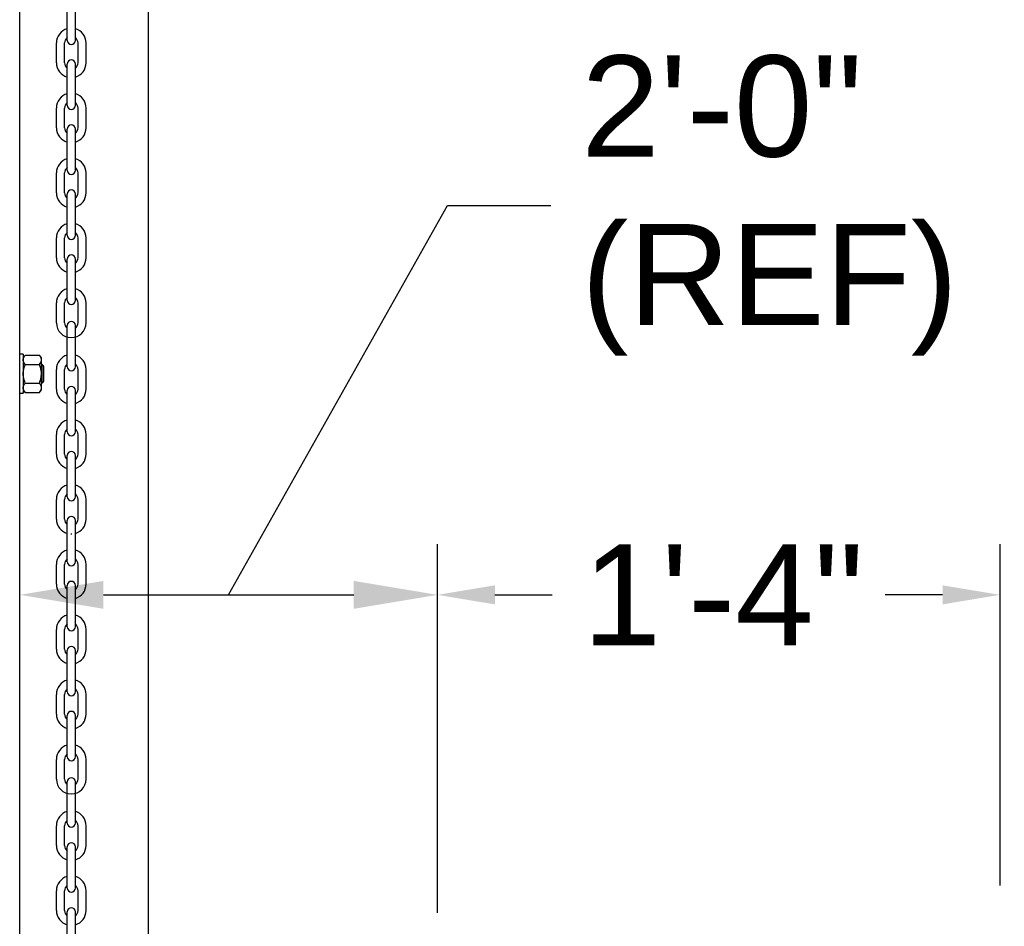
# Model space of a CAD drawing. Header units: inches. Extents: x 170 to 312, y 215 to 248.
# Tile 37 of 135: x 181.282 to 182.195, y 242.424 to 243.264. Entities that reach past the tile are written whole.
import ezdxf
from ezdxf import colors
from ezdxf.entities.mleader import LeaderData, LeaderLine
from ezdxf.math import Vec2, Vec3

# ---------------------------------------------------------------- set-up
doc = ezdxf.new("R2010")
doc.units = ezdxf.units.IN
doc.header["$LTSCALE"] = 0.25
doc.header["$MEASUREMENT"] = 0
doc.layers.add('ANNOTATIONS', color=1, linetype='Continuous')
doc.layers.add('MOTOR RH', color=7, linetype='Continuous')
doc.styles.add('ARIAL', font='arial.ttf', dxfattribs={"height": 0.09375})
doc.styles.add('ROMANS', font='Romans', dxfattribs={"height": 0.09375})
doc.styles.get("Standard").update_dxf_attribs({"font": 'romans.shx'})
doc.dimstyles.get("Standard").update_dxf_attribs({"dimscale": 60, "dimtxt": 0.0833, "dimasz": 0.0833, "dimexe": 0.0833, "dimexo": 0.04, "dimgap": 0.09, "dimtad": 0, "dimtih": 1, "dimtoh": 1, "dimdec": 4, "dimzin": 1, "dimdsep": 46, "dimlunit": 4, "dimtxsty": 'Standard', "dimcen": 0.09, "dimclrt": 150, "dimadec": 4, "dimazin": 2, "dimtfac": 1, "dimtdec": 0, "dimtofl": 0, "dimtmove": 0, "dimatfit": 3, "dimfxl": 1, "dimtolj": 1, "dimtzin": 0, "dimlwd": -1, "dimlwe": -1, "dimarcsym": 1})

msp = doc.modelspace()

# ---------------------------------------------------------------- linework, layer by layer
at = {"layer": 'ANNOTATIONS'}
for p, q in [((181.66931, 242.43625), (181.66931, 242.77806)), ((182.19079, 242.46136), (182.19079, 242.77806)), ((181.3596, 242.73092), (181.59164, 242.73092)), ((181.72245, 242.73092), (181.77559, 242.73092)), ((182.13735, 242.73092), (182.08421, 242.73092))]:
    msp.add_line(p, q, dxfattribs=at)
for points in [[(181.3596, 242.71798), (181.3596, 242.74387), (181.28194, 242.73092)], [(181.59164, 242.71798), (181.59164, 242.74387), (181.66931, 242.73092)], [(181.72245, 242.73978), (181.72245, 242.72207), (181.66931, 242.73092)], [(182.13735, 242.73978), (182.13735, 242.72207), (182.19049, 242.73092)]]:
    msp.add_solid(points, dxfattribs=at)
at = {"layer": 'MOTOR RH'}
for p, q in [((181.28194, 240.37188), (181.28194, 244.29919)), ((181.4013, 240.10529), (181.4013, 244.3)), ((181.32601, 243.24499), (181.32601, 243.28327)), ((181.33352, 243.24499), (181.33352, 243.28327)), ((181.31603, 243.2242), (181.31603, 243.24252)), ((181.32354, 243.2242), (181.32354, 243.24252)), ((181.33599, 243.2242), (181.33599, 243.24252)), ((181.3435, 243.2242), (181.3435, 243.24252)), ((181.32601, 243.18474), (181.32601, 243.22301)), ((181.33352, 243.18474), (181.33352, 243.22301)), ((181.31603, 243.16395), (181.31603, 243.18226)), ((181.32354, 243.16395), (181.32354, 243.18226)), ((181.33599, 243.16395), (181.33599, 243.18226)), ((181.3435, 243.16395), (181.3435, 243.18226)), ((181.32601, 243.12448), (181.32601, 243.16276)), ((181.33352, 243.12448), (181.33352, 243.16276)), ((181.31603, 243.1037), (181.31603, 243.12201)), ((181.32354, 243.1037), (181.32354, 243.12201)), ((181.33599, 243.1037), (181.33599, 243.12201)), ((181.3435, 243.1037), (181.3435, 243.12201)), ((181.32601, 243.06423), (181.32601, 243.10251)), ((181.33352, 243.06423), (181.33352, 243.10251)), ((181.31603, 243.04344), (181.31603, 243.06176)), ((181.32354, 243.04344), (181.32354, 243.06176)), ((181.33599, 243.04344), (181.33599, 243.06176)), ((181.3435, 243.04344), (181.3435, 243.06176)), ((181.32601, 243.00397), (181.32601, 243.04225)), ((181.33352, 243.00397), (181.33352, 243.04225)), ((181.31603, 242.98319), (181.31603, 243.0015)), ((181.32354, 242.98319), (181.32354, 243.0015)), ((181.33599, 242.98319), (181.33599, 243.0015)), ((181.3435, 242.98319), (181.3435, 243.0015)), ((181.32601, 242.94244), (181.32601, 242.98071)), ((181.33352, 242.94244), (181.33352, 242.98071)), ((181.28518, 242.95397), (181.28518, 242.91776)), ((181.2871, 242.95309), (181.30017, 242.95309)), ((181.2871, 242.94448), (181.30017, 242.94448)), ((181.30209, 242.92095), (181.30209, 242.95079)), ((181.30271, 242.92734), (181.30271, 242.94439)), ((181.30428, 242.9289), (181.30428, 242.94283)), ((181.31603, 242.92165), (181.31603, 242.93996)), ((181.32354, 242.92165), (181.32354, 242.93996)), ((181.33599, 242.92165), (181.33599, 242.93996)), ((181.3435, 242.92165), (181.3435, 242.93996)), ((181.2871, 242.92725), (181.30017, 242.92725)), ((181.2871, 242.91864), (181.30017, 242.91864)), ((181.32601, 242.88218), (181.32601, 242.92046)), ((181.33352, 242.88218), (181.33352, 242.92046)), ((181.31603, 242.8614), (181.31603, 242.87971)), ((181.32354, 242.8614), (181.32354, 242.87971)), ((181.33599, 242.8614), (181.33599, 242.87971)), ((181.3435, 242.8614), (181.3435, 242.87971)), ((181.32601, 242.82193), (181.32601, 242.86021)), ((181.33352, 242.82193), (181.33352, 242.86021)), ((181.31603, 242.80114), (181.31603, 242.81946)), ((181.32354, 242.80114), (181.32354, 242.81946)), ((181.33599, 242.80114), (181.33599, 242.81946)), ((181.3435, 242.80114), (181.3435, 242.81946)), ((181.32601, 242.76167), (181.32601, 242.79995)), ((181.33352, 242.76167), (181.33352, 242.79995)), ((181.31603, 242.74089), (181.31603, 242.7592)), ((181.32354, 242.74089), (181.32354, 242.7592)), ((181.33599, 242.74089), (181.33599, 242.7592)), ((181.3435, 242.74089), (181.3435, 242.7592)), ((181.32601, 242.70142), (181.32601, 242.7397)), ((181.33352, 242.70142), (181.33352, 242.7397)), ((181.31603, 242.68063), (181.31603, 242.69895)), ((181.32354, 242.68063), (181.32354, 242.69895)), ((181.33599, 242.68063), (181.33599, 242.69895)), ((181.3435, 242.68063), (181.3435, 242.69895)), ((181.32601, 242.64116), (181.32601, 242.67944)), ((181.33352, 242.64116), (181.33352, 242.67944)), ((181.31603, 242.62038), (181.31603, 242.63869)), ((181.32354, 242.62038), (181.32354, 242.63869)), ((181.33599, 242.62038), (181.33599, 242.63869)), ((181.3435, 242.62038), (181.3435, 242.63869)), ((181.32601, 242.58091), (181.32601, 242.61919)), ((181.33352, 242.58091), (181.33352, 242.61919)), ((181.31603, 242.56012), (181.31603, 242.57844)), ((181.32354, 242.56012), (181.32354, 242.57844)), ((181.33599, 242.56012), (181.33599, 242.57844)), ((181.3435, 242.56012), (181.3435, 242.57844)), ((181.32601, 242.51937), (181.32601, 242.55765)), ((181.33352, 242.51937), (181.33352, 242.55765)), ((181.31603, 242.49859), (181.31603, 242.5169)), ((181.32354, 242.49859), (181.32354, 242.5169)), ((181.33599, 242.49859), (181.33599, 242.5169)), ((181.3435, 242.49859), (181.3435, 242.5169)), ((181.32601, 242.45912), (181.32601, 242.4974)), ((181.33352, 242.45912), (181.33352, 242.4974)), ((181.31603, 242.43833), (181.31603, 242.45665)), ((181.32354, 242.43833), (181.32354, 242.45665)), ((181.33599, 242.43833), (181.33599, 242.45665)), ((181.3435, 242.43833), (181.3435, 242.45665)), ((181.32601, 242.39886), (181.32601, 242.43714)), ((181.33352, 242.39886), (181.33352, 242.43714))]:
    msp.add_line(p, q, dxfattribs=at)
for centre, radius, start, end in [((181.32976, 243.24252), 0.01374, 105.86272, 180), ((181.32976, 243.24252), 0.01374, 0, 74.13728), ((181.32976, 243.24252), 0.00623, 127.08084, 180), ((181.32976, 243.24252), 0.00623, 0, 52.91916), ((181.32976, 243.24499), 0.00375, 180, 0), ((181.32976, 243.2242), 0.01374, 180, 254.13728), ((181.32976, 243.2242), 0.00623, 180, 232.91916), ((181.32976, 243.22301), 0.00375, 0, 180), ((181.32976, 243.2242), 0.01374, 285.86272, 0), ((181.32976, 243.2242), 0.00623, 307.08084, 0), ((181.32976, 243.18226), 0.01374, 105.86272, 180), ((181.32976, 243.18226), 0.01374, 0, 74.13728), ((181.32976, 243.18226), 0.00623, 127.08084, 180), ((181.32976, 243.18474), 0.00375, 180, 0), ((181.32976, 243.18226), 0.00623, 0, 52.91916), ((181.32976, 243.16395), 0.01374, 180, 254.13728), ((181.32976, 243.16395), 0.00623, 180, 232.91916), ((181.32976, 243.16276), 0.00375, 0, 180), ((181.32976, 243.16395), 0.01374, 285.86272, 0), ((181.32976, 243.16395), 0.00623, 307.08084, 0), ((181.32976, 243.12201), 0.01374, 105.86272, 180), ((181.32976, 243.12201), 0.00623, 127.08084, 180), ((181.32976, 243.12201), 0.01374, 0, 74.13728), ((181.32976, 243.12201), 0.00623, 0, 52.91916), ((181.32976, 243.12448), 0.00375, 180, 0), ((181.32976, 243.1037), 0.01374, 180, 254.13728), ((181.32976, 243.1037), 0.00623, 180, 232.91916), ((181.32976, 243.10251), 0.00375, 0, 180), ((181.32976, 243.1037), 0.01374, 285.86272, 0), ((181.32976, 243.1037), 0.00623, 307.08084, 0), ((181.32976, 243.06176), 0.01374, 105.86272, 180), ((181.32976, 243.06176), 0.01374, 0, 74.13728), ((181.32976, 243.06176), 0.00623, 127.08084, 180), ((181.32976, 243.06423), 0.00375, 180, 0), ((181.32976, 243.06176), 0.00623, 0, 52.91916), ((181.32976, 243.04225), 0.00375, 0, 180), ((181.32976, 243.04344), 0.01374, 180, 254.13728), ((181.32976, 243.04344), 0.00623, 180, 232.91916), ((181.32976, 243.04344), 0.01374, 285.86272, 0), ((181.32976, 243.04344), 0.00623, 307.08084, 0), ((181.32976, 243.0015), 0.01374, 105.86272, 180), ((181.32976, 243.0015), 0.01374, 0, 74.13728), ((181.32976, 243.0015), 0.00623, 127.08084, 180), ((181.32976, 243.00397), 0.00375, 180, 0), ((181.32976, 243.0015), 0.00623, 0, 52.91916), ((181.32976, 242.98319), 0.01374, 180, 0), ((181.32976, 242.98319), 0.00623, 180, 232.91916), ((181.32976, 242.98071), 0.00375, 0, 180), ((181.32976, 242.98319), 0.00623, 307.08084, 0), ((181.32976, 242.93996), 0.01374, 105.86272, 180), ((181.32976, 242.93996), 0.00623, 127.08084, 180), ((181.32976, 242.93996), 0.01374, 0, 74.13728), ((181.32976, 242.93996), 0.00623, 0, 52.91916), ((181.32976, 242.94244), 0.00375, 180, 0), ((181.32976, 242.92165), 0.01374, 180, 254.13728), ((181.32976, 242.92165), 0.00623, 180, 232.91916), ((181.32976, 242.92046), 0.00375, 0, 180), ((181.32976, 242.92165), 0.01374, 285.86272, 0), ((181.32976, 242.92165), 0.00623, 307.08084, 0), ((181.32976, 242.87971), 0.01374, 105.86272, 180), ((181.32976, 242.87971), 0.01374, 0, 74.13728), ((181.32976, 242.87971), 0.00623, 127.08084, 180), ((181.32976, 242.88218), 0.00375, 180, 0), ((181.32976, 242.87971), 0.00623, 0, 52.91916), ((181.32976, 242.86021), 0.00375, 0, 180), ((181.32976, 242.8614), 0.01374, 180, 254.13728), ((181.32976, 242.8614), 0.00623, 180, 232.91916), ((181.32976, 242.8614), 0.01374, 285.86272, 0), ((181.32976, 242.8614), 0.00623, 307.08084, 0), ((181.32976, 242.81946), 0.01374, 105.86272, 180), ((181.32976, 242.81946), 0.01374, 0, 74.13728), ((181.32976, 242.81946), 0.00623, 127.08084, 180), ((181.32976, 242.82193), 0.00375, 180, 0), ((181.32976, 242.81946), 0.00623, 0, 52.91916), ((181.32976, 242.80114), 0.01374, 180, 254.13728), ((181.32976, 242.80114), 0.00623, 180, 232.91916), ((181.32976, 242.79995), 0.00375, 0, 180), ((181.32976, 242.80114), 0.01374, 285.86272, 0), ((181.32976, 242.80114), 0.00623, 307.08084, 0), ((181.32976, 242.80114), 0.01374, 268.08585, 271.91415), ((181.32976, 242.7592), 0.01374, 105.86272, 180), ((181.32976, 242.7592), 0.01374, 0, 74.13728), ((181.32976, 242.7592), 0.00623, 127.08084, 180), ((181.32976, 242.7592), 0.00623, 0, 52.91916), ((181.32976, 242.76167), 0.00375, 180, 0), ((181.32976, 242.74089), 0.01374, 180, 254.13728), ((181.32976, 242.74089), 0.00623, 180, 232.91916), ((181.32976, 242.7397), 0.00375, 0, 180), ((181.32976, 242.74089), 0.01374, 285.86272, 0), ((181.32976, 242.74089), 0.00623, 307.08084, 0), ((181.32976, 242.69895), 0.01374, 105.86272, 180), ((181.32976, 242.69895), 0.01374, 0, 74.13728), ((181.32976, 242.69895), 0.00623, 127.08084, 180), ((181.32976, 242.70142), 0.00375, 180, 0), ((181.32976, 242.69895), 0.00623, 0, 52.91916), ((181.32976, 242.68063), 0.01374, 180, 254.13728), ((181.32976, 242.68063), 0.00623, 180, 232.91916), ((181.32976, 242.67944), 0.00375, 0, 180), ((181.32976, 242.68063), 0.01374, 285.86272, 0), ((181.32976, 242.68063), 0.00623, 307.08084, 0), ((181.32976, 242.63869), 0.01374, 105.86272, 180), ((181.32976, 242.63869), 0.00623, 127.08084, 180), ((181.32976, 242.63869), 0.01374, 0, 74.13728), ((181.32976, 242.63869), 0.00623, 0, 52.91916), ((181.32976, 242.64116), 0.00375, 180, 0), ((181.32976, 242.62038), 0.01374, 180, 254.13728), ((181.32976, 242.62038), 0.00623, 180, 232.91916), ((181.32976, 242.61919), 0.00375, 0, 180), ((181.32976, 242.62038), 0.01374, 285.86272, 0), ((181.32976, 242.62038), 0.00623, 307.08084, 0), ((181.32976, 242.57844), 0.01374, 105.86272, 180), ((181.32976, 242.57844), 0.01374, 0, 74.13728), ((181.32976, 242.57844), 0.00623, 127.08084, 180), ((181.32976, 242.58091), 0.00375, 180, 0), ((181.32976, 242.57844), 0.00623, 0, 52.91916), ((181.32976, 242.55765), 0.00375, 0, 180), ((181.32976, 242.56012), 0.01374, 180, 0), ((181.32976, 242.56012), 0.00623, 180, 232.91916), ((181.32976, 242.56012), 0.00623, 307.08084, 0), ((181.32976, 242.5169), 0.01374, 105.86272, 180), ((181.32976, 242.5169), 0.01374, 0, 74.13728), ((181.32976, 242.5169), 0.00623, 127.08084, 180), ((181.32976, 242.51937), 0.00375, 180, 0), ((181.32976, 242.5169), 0.00623, 0, 52.91916), ((181.32976, 242.49859), 0.01374, 180, 254.13728), ((181.32976, 242.49859), 0.00623, 180, 232.91916), ((181.32976, 242.4974), 0.00375, 0, 180), ((181.32976, 242.49859), 0.01374, 285.86272, 0), ((181.32976, 242.49859), 0.00623, 307.08084, 0), ((181.32976, 242.45665), 0.01374, 105.86272, 180), ((181.32976, 242.45665), 0.01374, 0, 74.13728), ((181.32976, 242.45665), 0.00623, 127.08084, 180), ((181.32976, 242.45665), 0.00623, 0, 52.91916), ((181.32976, 242.45912), 0.00375, 180, 0), ((181.32976, 242.43833), 0.01374, 180, 254.13728), ((181.32976, 242.43833), 0.00623, 180, 232.91916), ((181.32976, 242.43714), 0.00375, 0, 180), ((181.32976, 242.43833), 0.01374, 285.86272, 0), ((181.32976, 242.43833), 0.00623, 307.08084, 0)]:
    msp.add_arc(centre, radius, start, end, dxfattribs=at)
for points in [[(181.28518, 242.95397), (181.28194, 242.95397)], [(181.2871, 242.95309), (181.28518, 242.95079)], [(181.30209, 242.95079), (181.30017, 242.95309)], [(181.30271, 242.94439), (181.30209, 242.94439)], [(181.30428, 242.94283), (181.30271, 242.94439)], [(181.30209, 242.92734), (181.30271, 242.92734)], [(181.30271, 242.92734), (181.30428, 242.9289)], [(181.28194, 242.91776), (181.28518, 242.91776)], [(181.28518, 242.92095), (181.2871, 242.91864)], [(181.30017, 242.91864), (181.30209, 242.92095)]]:
    msp.add_open_spline(points, degree=1, dxfattribs=at)
for points, knots in [([(181.28518, 242.94879), (181.28523, 242.94931), (181.28534, 242.95037), (181.2861, 242.95181), (181.28679, 242.9527), (181.2871, 242.95309)], [0, 0, 0, 0, 0.353661, 0.716686, 1, 1, 1, 1]), ([(181.2871, 242.94448), (181.28665, 242.94506), (181.28576, 242.94624), (181.28523, 242.94771), (181.28519, 242.94857), (181.28518, 242.94879)], [0, 0, 0, 0, 0.4215055, 0.8529186, 1, 1, 1, 1]), ([(181.28518, 242.93587), (181.28518, 242.93614), (181.2852, 242.93755), (181.28558, 242.94009), (181.28636, 242.94266), (181.28695, 242.94411), (181.2871, 242.94448)], [0, 0, 0, 0, 0.093603, 0.47391, 0.864471, 1, 1, 1, 1]), ([(181.30209, 242.94879), (181.30204, 242.94931), (181.30193, 242.95037), (181.30117, 242.95181), (181.30048, 242.9527), (181.30017, 242.95309)], [0, 0, 0, 0, 0.353661, 0.716686, 1, 1, 1, 1]), ([(181.30017, 242.94448), (181.30062, 242.94506), (181.30151, 242.94624), (181.30204, 242.94771), (181.30208, 242.94857), (181.30209, 242.94879)], [0, 0, 0, 0, 0.421505, 0.852919, 1, 1, 1, 1]), ([(181.30209, 242.93587), (181.30209, 242.93614), (181.30207, 242.93755), (181.30169, 242.94009), (181.30091, 242.94266), (181.30032, 242.94411), (181.30017, 242.94448)], [0, 0, 0, 0, 0.093603, 0.47391, 0.864471, 1, 1, 1, 1]), ([(181.2871, 242.92725), (181.28681, 242.92798), (181.28613, 242.92971), (181.28536, 242.93259), (181.28524, 242.93476), (181.28518, 242.93587)], [0, 0, 0, 0, 0.264443, 0.627867, 1, 1, 1, 1]), ([(181.30017, 242.92725), (181.30046, 242.92798), (181.30114, 242.92971), (181.30191, 242.93259), (181.30203, 242.93476), (181.30209, 242.93587)], [0, 0, 0, 0, 0.264443, 0.627867, 1, 1, 1, 1]), ([(181.28518, 242.92294), (181.28523, 242.92347), (181.28534, 242.92453), (181.2861, 242.92597), (181.28679, 242.92686), (181.2871, 242.92725)], [0, 0, 0, 0, 0.353643, 0.716686, 1, 1, 1, 1]), ([(181.30209, 242.92294), (181.30204, 242.92347), (181.30193, 242.92453), (181.30117, 242.92597), (181.30048, 242.92686), (181.30017, 242.92725)], [0, 0, 0, 0, 0.353643, 0.716686, 1, 1, 1, 1]), ([(181.2871, 242.91864), (181.28665, 242.91922), (181.28576, 242.9204), (181.28523, 242.92187), (181.28519, 242.92273), (181.28518, 242.92294)], [0, 0, 0, 0, 0.4215146, 0.8529022, 1, 1, 1, 1]), ([(181.30017, 242.91864), (181.30062, 242.91922), (181.30151, 242.9204), (181.30204, 242.92187), (181.30208, 242.92273), (181.30209, 242.92294)], [0, 0, 0, 0, 0.421514, 0.852902, 1, 1, 1, 1])]:
    msp.add_open_spline(points, degree=3, knots=knots, dxfattribs=at)

# ---------------------------------------------------------------- texts
at = {"layer": 'ANNOTATIONS', "char_height": 0.09375, "attachment_point": 4, "style": 'ARIAL'}
for s, insert in [('2\'-0"\\P(REF)', (181.80248, 243.09185)), ('1\'-4"', (181.8037, 242.73092))]:
    msp.add_mtext(s, dxfattribs=dict(at, insert=insert))

# ---------------------------------------------------------------- leaders
at = {"layer": 'ANNOTATIONS', "has_arrowhead": 0}
msp.add_leader([(181.47562, 242.73092), (181.67857, 243.09185), (181.77438, 243.09185)], dimstyle='Standard', override={"dimtxt": 0.09375, "dimasz": 0.09375, "dimexe": 0.046875, "dimgap": 0.09, "dimtad": 0, "dimtih": 0, "dimtoh": 0, "dimtxsty": 'ROMANS'}, dxfattribs=at)
at = {"layer": 'ANNOTATIONS'}
ml = msp.add_multileader_mtext('Standard', dxfattribs=at)
ml.set_content('THREE PHASE\\PCONTROLLER (14" X 16")', color=256, style='ARIAL')
ml.set_leader_properties()
ml.build(insert=Vec2(0, 0))
ml.multileader.update_dxf_attribs({"dogleg_length": 0.36, "arrow_head_size": 0.09375})
ctx = ml.context
ctx.base_point, ctx.char_height, ctx.arrow_head_size, ctx.landing_gap_size, ctx.plane_origin = Vec3(182.4401, 242.48217), 0.09375, 0.09375, 0.09, Vec3(181.65506, 242.14357)
notes = []
notes.append((ctx, [(0, (1, 1, 0), (182.34214, 242.48217), (1, 0), 0.09796, [(0, [(182.12964, 242.18229)], 0, [])])]))
ctx.mtext.insert, ctx.mtext.flow_direction = Vec3(182.5301, 242.54283), 5
for ctx, leaders in notes:
    for number, flags, end, landing, length, lines in leaders:
        leader = LeaderData()
        leader.index, (leader.has_last_leader_line, leader.has_dogleg_vector, leader.attachment_direction) = number, flags
        leader.last_leader_point, leader.dogleg_vector, leader.dogleg_length = Vec3(end), Vec3(landing), length
        for number, points, colour, breaks in lines:
            line = LeaderLine()
            line.index, line.vertices, line.color, line.breaks = number, Vec3.list(points), colors.encode_raw_color(colour), breaks
            leader.lines.append(line)
        ctx.leaders.append(leader)

doc.saveas('drawing.dxf')
